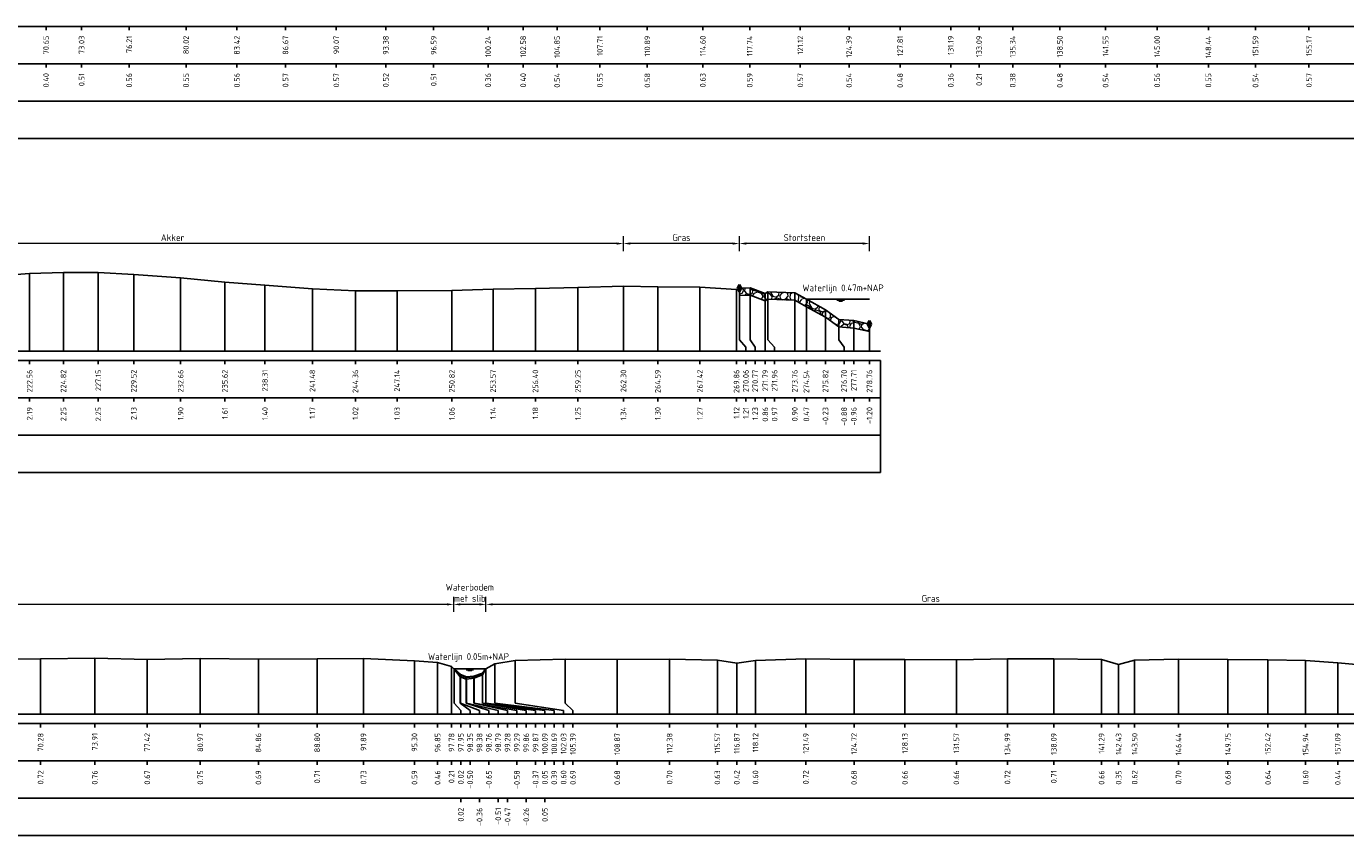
# Model space of a CAD drawing. Header units: metres. Extents: x 132725 to 140175, y 414354 to 417094.
# Tile 51 of 61: x 139919 to 140008, y 416986 to 417040. Entities that reach past the tile are written whole.
import ezdxf
from ezdxf.enums import TextEntityAlignment as Align

# ---------------------------------------------------------------- set-up
doc = ezdxf.new("R2010")
doc.units = ezdxf.units.M
doc.header["$PDMODE"] = 35
doc.header["$PDSIZE"] = 0.075
doc.layers.get('Defpoints').update_dxf_attribs({"true_color": 0x806000})
for name, color, linetype, lineweight in [('B-ME-GW-MAAIVELD-GD', 8, 'GW-MAAIVELD', 25), ('B-ME-VH-KANT ASFALT-SD', 7, 'Continuous', 25), ('B-ME-VH-VERHARDING_BESTORTING-A', 252, 'Continuous', 18), ('X-ME-AL-PROFIEL_BOVENKANT SLIB-GD', 42, 'Continuous', 35), ('X-XX-AL-DETAIL1-M', 7, 'Continuous', 18), ('X-XX-AL-GEBRUIKTE XREFS-GD', 7, 'Continuous', 35), ('X-XX-AL-NAP-T18', 7, 'Continuous', 18)]:
    doc.layers.add(name, color=color, linetype=linetype, lineweight=lineweight)
for name, color, linetype in [('X-ME-AL-PROFIEL_STORTSTEEN-GD', 7, 'Continuous'), ('X-ME-AL-PROFIEL_WATERLIJN-GD', 150, 'Continuous'), ('X-ME-AL-PROFIELRASTER-S', 7, 'Continuous')]:
    doc.layers.add(name, color=color, linetype=linetype)
doc.styles.add('NLCS-ISO-ANNOTATIEF-T18', font='NLCS-ISO.ttf', dxfattribs={"height": 1.8})
doc.styles.add('NLCS-ISO-ANNOTATIVE-T18', font='NLCS-ISO.ttf', dxfattribs={"height": 1.8})
doc.linetypes.add('GW-MAAIVELD', pattern='A,12,[40,NLCS.SHX,S=1,R=0,X=0,Y=-0.5],12', length=24)
doc.dimstyles.new('NLCS-ANNOTATIEF-T18-PIJL_L2_H0', dxfattribs={"dimtxt": 2.5, "dimasz": 1.8, "dimexe": 2, "dimexo": 2, "dimgap": 0.7, "dimtad": 1, "dimzin": 0, "dimdsep": 46, "dimtxsty": 'NLCS-ISO-ANNOTATIEF-T18', "dimcen": 0, "dimdle": 2, "dimclrd": 256, "dimclre": 256, "dimclrt": 10, "dimaunit": 2, "dimadec": 0, "dimazin": 0, "dimtfac": 1, "dimtdec": 3, "dimtofl": 0, "dimtmove": 0, "dimatfit": 3, "dimfxl": 2, "dimfxlon": 1, "dimtfillclr": 256, "dimtolj": 1, "dimtzin": 0, "dimlwd": -1, "dimlwe": -1, "dimarcsym": 0})

# ---------------------------------------------------------------- blocks, each defined once
blk = doc.blocks.new('SAL-PROFIELRASTER_BALK_EIND1-D')
at = {"color": 0, "linetype": 'ByBlock', "lineweight": -2}
blk.add_line((1, -12.5), (1, -2.5), dxfattribs=at)
at = {"color": 0, "linetype": 'ByBlock', "lineweight": -2, "flags": 128}
for points in [[(0, 0), (1, 0)], [(0, -2.5), (1, -2.5)], [(0, -12.5), (1, -12.5)]]:
    blk.add_lwpolyline(points, dxfattribs=at)
blk = doc.blocks.new('SAL-PROFIELRASTER_BALK_EIND2-D')
at = {"color": 0, "linetype": 'ByBlock', "lineweight": -2}
for p, q in [((1, -2.5), (1, -12.5)), ((1, -12.5), (0, -12.5))]:
    blk.add_line(p, q, dxfattribs=at)
blk = doc.blocks.new('SAL-PROFIELRASTER_BALK_DATA-D')
at = {"color": 0, "linetype": 'ByBlock', "lineweight": -2}
blk.add_lwpolyline([(0, -3.5), (0, -2.5)], dxfattribs=at)
at = {"color": 0, "linetype": 'ByBlock', "lineweight": -2, "style": 'NLCS-ISO-ANNOTATIVE-T18'}
blk.add_attdef('GETAL', text='', height=1.5, rotation=90, dxfattribs=at).set_placement((0.75, -5), align=Align.RIGHT)
blk = doc.blocks.new('SAL-PROFIELRASTER_AANHAAL-D')
at = {"color": 9, "linetype": 'ByBlock', "lineweight": -2, "flags": 128}
blk.add_lwpolyline([(0, 1), (0, 0)], dxfattribs=at)
blk = doc.blocks.new('SAL-PROFIELRASTER_AANHAAL_STAGGER-D')
at = {"color": 9, "linetype": 'ByBlock', "lineweight": -2, "flags": 128}
for points in [[(0, 0), (0, -0.25)], [(0, -0.25), (1, -0.75)], [(1, -0.75), (1, -1)]]:
    blk.add_lwpolyline(points, dxfattribs=at)
blk = doc.blocks.new('*D56')
at = {"layer": 'Defpoints', "color": 0, "transparency": 16777216}
for p in [(139967.18, 417025.536), (139967.18, 417022.549), (139975.881, 417021.807)]:
    blk.add_point(p, dxfattribs=at)
at = {"layer": 'X-XX-AL-DETAIL1-M', "transparency": 16777216}
for p, q in [((139967.18, 417025.036), (139967.18, 417026.036)), ((139975.431, 417025.536), (139967.63, 417025.536)), ((139975.881, 417025.036), (139975.881, 417026.036))]:
    blk.add_line(p, q, dxfattribs=at)
for points in [[(139967.63, 417025.611), (139967.63, 417025.461), (139967.18, 417025.536)], [(139975.431, 417025.611), (139975.431, 417025.461), (139975.881, 417025.536)]]:
    blk.add_solid(points, dxfattribs=at)
at = {"layer": 'X-XX-AL-DETAIL1-M', "color": 10, "transparency": 16777216, "insert": (139971.53, 417025.936), "char_height": 0.45, "attachment_point": 5, "style": 'NLCS-ISO-ANNOTATIEF-T18'}
blk.add_mtext('\\A1;Stortsteen', dxfattribs=at)
blk = doc.blocks.new('*D60')
at = {"layer": 'Defpoints', "color": 0, "transparency": 16777216}
for p in [(139959.417, 417025.536), (139959.417, 417022.681), (139967.18, 417022.549)]:
    blk.add_point(p, dxfattribs=at)
at = {"layer": 'X-XX-AL-DETAIL1-M', "transparency": 16777216}
for p, q in [((139959.417, 417025.036), (139959.417, 417026.036)), ((139966.73, 417025.536), (139959.867, 417025.536)), ((139967.18, 417025.036), (139967.18, 417026.036))]:
    blk.add_line(p, q, dxfattribs=at)
for points in [[(139959.867, 417025.611), (139959.867, 417025.461), (139959.417, 417025.536)], [(139966.73, 417025.611), (139966.73, 417025.461), (139967.18, 417025.536)]]:
    blk.add_solid(points, dxfattribs=at)
at = {"layer": 'X-XX-AL-DETAIL1-M', "color": 10, "transparency": 16777216, "insert": (139963.299, 417025.936), "char_height": 0.45, "attachment_point": 5, "style": 'NLCS-ISO-ANNOTATIEF-T18'}
blk.add_mtext('\\A1;Gras', dxfattribs=at)
blk = doc.blocks.new('*D61')
at = {"layer": 'Defpoints', "color": 0, "transparency": 16777216}
for p in [(139899.078, 417025.536), (139899.078, 417022.188), (139959.417, 417022.681)]:
    blk.add_point(p, dxfattribs=at)
at = {"layer": 'X-XX-AL-DETAIL1-M', "transparency": 16777216}
for p, q in [((139899.078, 417025.036), (139899.078, 417026.036)), ((139958.967, 417025.536), (139899.528, 417025.536)), ((139959.417, 417025.036), (139959.417, 417026.036))]:
    blk.add_line(p, q, dxfattribs=at)
for points in [[(139899.528, 417025.611), (139899.528, 417025.461), (139899.078, 417025.536)], [(139958.967, 417025.611), (139958.967, 417025.461), (139959.417, 417025.536)]]:
    blk.add_solid(points, dxfattribs=at)
at = {"layer": 'X-XX-AL-DETAIL1-M', "color": 10, "transparency": 16777216, "insert": (139929.248, 417025.936), "char_height": 0.45, "attachment_point": 5, "style": 'NLCS-ISO-ANNOTATIEF-T18'}
blk.add_mtext('\\A1;Akker', dxfattribs=at)
blk = doc.blocks.new('SVH-KANT STORTSTEEN DWP-SOD')
at = {"flags": 128}
blk.add_lwpolyline([(-0.25, 0), (0.25, 0)], dxfattribs=at)
at = {"layer": 'X-XX-AL-GEBRUIKTE XREFS-GD', "flags": 128}
for points in [[(0, 0.5), (-0.25, 0)], [(-0.25, 0), (0, -0.5)], [(0, -0.5), (0, 0.5)], [(0, 0.5), (0.25, 0)], [(0.25, 0), (0, -0.5)]]:
    blk.add_lwpolyline(points, dxfattribs=at)
blk = doc.blocks.new('*D142')
at = {"layer": 'Defpoints', "color": 0, "transparency": 16777216}
for p in [(139948.056, 417001.373), (139948.056, 416997.057), (139950.217, 416997.057)]:
    blk.add_point(p, dxfattribs=at)
at = {"layer": 'X-XX-AL-DETAIL1-M', "transparency": 16777216}
for p, q in [((139948.056, 417000.873), (139948.056, 417001.873)), ((139950.217, 417000.873), (139950.217, 417001.873)), ((139949.767, 417001.373), (139948.506, 417001.373))]:
    blk.add_line(p, q, dxfattribs=at)
for points in [[(139948.506, 417001.448), (139948.506, 417001.298), (139948.056, 417001.373)], [(139949.767, 417001.448), (139949.767, 417001.298), (139950.217, 417001.373)]]:
    blk.add_solid(points, dxfattribs=at)
at = {"layer": 'X-XX-AL-DETAIL1-M', "color": 10, "transparency": 16777216, "insert": (139949.136, 417002.148), "char_height": 0.45, "attachment_point": 5, "style": 'NLCS-ISO-ANNOTATIEF-T18'}
blk.add_mtext('\\A1;Waterbodem\\Pmet slib', dxfattribs=at)
blk = doc.blocks.new('*D150')
at = {"layer": 'Defpoints', "color": 0, "transparency": 16777216}
for p in [(139950.217, 417001.373), (139950.217, 416997.057), (140009.752, 416997.027)]:
    blk.add_point(p, dxfattribs=at)
at = {"layer": 'X-XX-AL-DETAIL1-M', "transparency": 16777216}
for p, q in [((139950.217, 417000.873), (139950.217, 417001.873)), ((140009.752, 417000.873), (140009.752, 417001.873)), ((140009.302, 417001.373), (139950.667, 417001.373))]:
    blk.add_line(p, q, dxfattribs=at)
for points in [[(139950.667, 417001.448), (139950.667, 417001.298), (139950.217, 417001.373)], [(140009.302, 417001.448), (140009.302, 417001.298), (140009.752, 417001.373)]]:
    blk.add_solid(points, dxfattribs=at)
at = {"layer": 'X-XX-AL-DETAIL1-M', "color": 10, "transparency": 16777216, "insert": (139979.985, 417001.773), "char_height": 0.45, "attachment_point": 5, "style": 'NLCS-ISO-ANNOTATIEF-T18'}
blk.add_mtext('\\A1;Gras', dxfattribs=at)
blk = doc.blocks.new('*D151')
at = {"layer": 'Defpoints', "color": 0, "transparency": 16777216}
for p in [(139858.292, 417001.373), (139858.292, 416997.054), (139948.056, 416997.057)]:
    blk.add_point(p, dxfattribs=at)
at = {"layer": 'X-XX-AL-DETAIL1-M', "transparency": 16777216}
for p, q in [((139858.292, 417000.873), (139858.292, 417001.873)), ((139948.056, 417000.873), (139948.056, 417001.873)), ((139947.606, 417001.373), (139858.742, 417001.373))]:
    blk.add_line(p, q, dxfattribs=at)
for points in [[(139858.742, 417001.448), (139858.742, 417001.298), (139858.292, 417001.373)], [(139947.606, 417001.448), (139947.606, 417001.298), (139948.056, 417001.373)]]:
    blk.add_solid(points, dxfattribs=at)
at = {"layer": 'X-XX-AL-DETAIL1-M', "color": 10, "transparency": 16777216, "insert": (139903.174, 417001.773), "char_height": 0.45, "attachment_point": 5, "style": 'NLCS-ISO-ANNOTATIEF-T18'}
blk.add_mtext('\\A1;Gras', dxfattribs=at)

msp = doc.modelspace()

# ---------------------------------------------------------------- hatches: boundary and pattern name
at = {"layer": 'B-ME-VH-VERHARDING_BESTORTING-A'}
h = msp.add_hatch(dxfattribs=at)
h.set_pattern_fill('AVH-BESTORTING_01', color=256, scale=0.1, pattern_type=2)
h.set_pattern_definition([(342.74206, (140004.4933, 416825.0085), (0.539798, 0.977389), [0.27272, -1.09194]), (17.25794, (140003.4505, 416825.33245), (0.5398037, 0.9773993), [0.27272, -1.65719]), (61.0888, (140003.711, 416825.4134), (-1.303186, 0.404857), [0.22313, -0.89341]), (118.9112, (140004.5822, 416824.2264), (-0.5398012, -0.977414), [0.22313, -1.35591]), (162.74206, (140003.7109, 416825.804), (-0.539798, -0.977389), [0.27272, -1.09194]), (197.25794, (140003.4505, 416825.8849), (-0.5398037, -0.9773993), [0.27272, -1.65719]), (241.0888, (140003.19, 416825.8041), (1.303186, -0.404857), [0.22313, -0.89341]), (298.9112, (140003.622, 416826.5861), (0.5398012, 0.977414), [0.22313, -1.35591]), (342.74206, (140001.8534, 416826.4313), (-0.763385, 1.382236), [0.24341, -1.12122]), (40.85185, (140000.4665, 416823.42686), (0.53980236, 0.97739855), [0.24469, -3.61913]), (84.58698, (140002.27097, 416826.5191), (-0.2235911, 2.3596451), [0.29716, -3.05481]), (118.9112, (140003.6021, 416826.4087), (-1.303208, 0.4048567), [0.29575, -1.28331]), (162.74206, (140002.156, 416827.0738), (0.763385, -1.382236), [0.24484, -1.11975]), (40.85185, (140000.11815, 416824.05464), (0.53980236, 0.97739855), [0.24409, -3.61972]), (84.58698, (140001.7096, 416826.6917), (-0.5398004, -0.9774069), [0.29647, -3.05553]), (298.9112, (140001.7096, 416826.6917), (1.303208, -0.4048567), [0.29753, -1.28153]), (26.66898, (139999.25475, 416824.59336), (-1.84299603, -0.5725531), [0.18275, -4.54613]), (84.58698, (140002.34062, 416827.20236), (-0.5398004, -0.9774069), [0.18319, -3.16878]), (131.76242, (140000.83112, 416830.14924), (-2.0666041, 1.7871012), [0.24466, -4.00428]), (162.742, (139999.2723, 416825.0399), (-0.539799, -0.977389), [0.19694, -1.16769]), (26.66898, (139998.92078, 416825.0162), (-1.84299603, -0.5725531), [0.18297, -4.54591]), (84.58698, (140001.82444, 416827.3435), (-0.5398004, -0.9774069), [0.20094, -3.15103]), (131.76242, (140000.43747, 416829.95136), (-2.0666041, 1.7871012), [0.20994, -4.039]), (342.742, (140001.9643, 416827.1869), (0.539799, 0.977389), [0.22313, -1.1415]), (50.24156, (140002.20015, 416825.26939), (0.53978968, 0.97739007), [0.21713, -6.88472]), (95.41302, (140002.339, 416825.4363), (-0.7633873, 1.3822403), [0.19056, -2.17966]), (150.93884, (139999.49106, 416828.79533), (-1.303193, 0.40485775), [0.17556, -5.17047]), (197.25794, (140002.1676, 416825.7113), (1.303191, -0.4048543), [0.22316, -1.70672]), (50.24156, (140001.80647, 416825.4672), (0.53978968, 0.97739007), [0.23138, -6.87047]), (95.41302, (140001.82284, 416825.29445), (-0.7633873, 1.3822403), [0.17353, -2.19669]), (150.93884, (139999.1571, 416828.37252), (-1.303193, 0.40485775), [0.18788, -5.15816]), (17.25794, (140001.9871, 416825.2032), (-1.303191, 0.4048543), [0.22313, -1.70675])])
h.paths.add_polyline_path([(139967.18, 417022.549), (139967.891, 417022.569), (139968.909, 417022.198), (139969.08, 417022.304), (139970.881, 417022.238), (139971.66, 417021.807), (139972.937, 417021.105), (139973.824, 417020.455), (139974.831, 417020.379), (139975.881, 417020.139), (139975.881, 417019.639), (139974.831, 417019.879), (139973.824, 417019.955), (139972.937, 417020.605), (139971.66, 417021.307), (139970.881, 417021.738), (139969.08, 417021.804), (139968.909, 417021.698), (139967.891, 417022.069), (139967.18, 417022.049)])

# ---------------------------------------------------------------- linework, layer by layer
at = {"layer": 'B-ME-GW-MAAIVELD-GD', "ltscale": 0.1, "flags": 128}
for points in [[(139697.121, 417022.368), (139698.87, 417022.232), (139701.297, 417022.097), (139703.293, 417021.977), (139704.57, 417021.664), (139704.872, 417021.398), (139705.315, 417020.913), (139705.896, 417020.764), (139706.497, 417020.987), (139706.877, 417021.37), (139707.53, 417021.919), (139709.852, 417021.953), (139712.348, 417021.995), (139715.044, 417022.008), (139717.847, 417021.986), (139721.131, 417022.007), (139723.97, 417022.005), (139726.67, 417022), (139729.439, 417021.945), (139732.641, 417021.779), (139733.877, 417021.349), (139734.527, 417020.939), (139735.218, 417020.875), (139736.17, 417020.924), (139736.743, 417021.392), (139737.54, 417021.594), (139738.862, 417021.78), (139740.652, 417021.861), (139742.888, 417021.92), (139745.996, 417021.94), (139749.35, 417021.958), (139752.377, 417021.954), (139755.358, 417021.973), (139758.563, 417021.942), (139761.543, 417021.881), (139764.688, 417021.703), (139766.236, 417021.543), (139767.768, 417021.741), (139770.148, 417021.85), (139773.335, 417021.898), (139777.138, 417021.889), (139780.544, 417021.903), (139783.792, 417021.913), (139787.193, 417021.904), (139790.505, 417021.858), (139793.707, 417021.846), (139797.356, 417021.702), (139799.7, 417021.735), (139801.97, 417021.88), (139804.835, 417021.893), (139808.008, 417021.917), (139811.72, 417021.966), (139814.86, 417021.928), (139818.246, 417021.904), (139821.508, 417021.881), (139824.928, 417021.821), (139828.314, 417021.702), (139830.214, 417021.545), (139832.458, 417021.721), (139835.617, 417021.817), (139838.676, 417021.88), (139842.124, 417021.896), (139845.557, 417021.886), (139848.709, 417021.878), (139852.289, 417021.906), (139855.726, 417021.909), (139858.581, 417021.815), (139860.896, 417021.718), (139863.197, 417021.636), (139866.005, 417021.813), (139869.386, 417021.888), (139872.546, 417021.963), (139875.688, 417021.96), (139878.747, 417021.965), (139881.664, 417021.943), (139885.403, 417021.938), (139888.375, 417021.905), (139891.279, 417021.385), (139892.177, 417020.798), (139893.651, 417020.676), (139894.992, 417020.612), (139896.563, 417020.578), (139897.588, 417020.809), (139898.118, 417021.363), (139899.078, 417022.188), (139902.049, 417022.339), (139904.637, 417022.401), (139907.271, 417022.551), (139909.759, 417022.707), (139912.272, 417022.924), (139914.6, 417023.112), (139917.033, 417023.321), (139919.677, 417023.531), (139921.94, 417023.589), (139924.272, 417023.586), (139926.644, 417023.473), (139929.784, 417023.239), (139932.744, 417022.948), (139935.428, 417022.741), (139938.601, 417022.512), (139941.478, 417022.361), (139944.265, 417022.365), (139947.938, 417022.397), (139950.692, 417022.474), (139953.524, 417022.518), (139956.372, 417022.585), (139959.417, 417022.681), (139961.712, 417022.635), (139964.538, 417022.61), (139966.985, 417022.462), (139967.18, 417022.549), (139967.891, 417022.569), (139968.909, 417022.198), (139969.08, 417022.304), (139970.881, 417022.238), (139971.66, 417021.807), (139972.937, 417021.105), (139973.824, 417020.455), (139974.831, 417020.379), (139975.881, 417020.139)], [(139850.128, 416997.882), (139852.811, 416997.821), (139855.563, 416997.606), (139856.094, 416997.512), (139856.745, 416997.043), (139856.83, 416996.601), (139857.294, 416996.428), (139857.916, 416996.446), (139858.292, 416997.054), (139859.112, 416997.585), (139862.296, 416997.632), (139865.455, 416997.647), (139868.511, 416997.69), (139872.088, 416997.705), (139875.804, 416997.671), (139878.961, 416997.648), (139881.857, 416997.694), (139885.567, 416997.587), (139888.727, 416997.538), (139892.791, 416997.548), (139896.178, 416997.497), (139899.817, 416997.566), (139903.502, 416997.629), (139907.22, 416997.612), (139908.587, 416997.497), (139909.774, 416997.642), (139913.254, 416997.69), (139916.926, 416997.689), (139920.411, 416997.731), (139924.036, 416997.769), (139927.547, 416997.678), (139931.097, 416997.759), (139934.988, 416997.698), (139938.923, 416997.72), (139942.019, 416997.744), (139945.43, 416997.603), (139946.978, 416997.475), (139947.911, 416997.221), (139948.081, 416997.028), (139948.479, 416996.516), (139948.885, 416996.364), (139949.422, 416996.43), (139949.994, 416996.646), (139950.217, 416997.057), (139950.814, 416997.399), (139952.161, 416997.614), (139955.521, 416997.698), (139959, 416997.687), (139962.507, 416997.714), (139965.702, 416997.641), (139967.002, 416997.435), (139968.251, 416997.608), (139971.622, 416997.734), (139974.847, 416997.69), (139978.256, 416997.671), (139981.697, 416997.668), (139985.115, 416997.73), (139988.216, 416997.726), (139991.414, 416997.674), (139992.556, 416997.357), (139993.628, 416997.629), (139996.568, 416997.71), (139999.875, 416997.692), (140002.55, 416997.655), (140005.068, 416997.609), (140007.218, 416997.448), (140009.405, 416997.268), (140009.752, 416997.046), (140010.134, 416996.576), (140010.655, 416996.472), (140011.179, 416996.585), (140011.447, 416997.025), (140011.974, 416997.376), (140012.825, 416997.639), (140015.895, 416997.66), (140019.214, 416997.793), (140021.806, 416997.764), (140025.105, 416997.619), (140027.751, 416997.545), (140030.827, 416997.643), (140034.018, 416997.686), (140036.927, 416997.663), (140039.422, 416997.69), (140041.94, 416997.484), (140044.935, 416997.494), (140047.258, 416997.694), (140050.333, 416997.694), (140053.549, 416997.729), (140055.866, 416997.571), (140058.965, 416997.618), (140061.898, 416997.675), (140065.078, 416997.71), (140067.716, 416997.722), (140069.878, 416997.517), (140070.794, 416997.243), (140071.078, 416997.021), (140071.402, 416996.606), (140071.914, 416996.573), (140072.392, 416996.653), (140072.677, 416997.038), (140072.933, 416997.227), (140075.772, 416997.438), (140077.694, 416997.653), (140080.559, 416997.726), (140083.306, 416997.731), (140085.673, 416997.735), (140087.611, 416997.489), (140089.098, 416997.131), (140090.131, 416996.986), (140091.626, 416997.214), (140092.408, 416997.138), (140092.705, 416997.019), (140093.85, 416996.821), (140094.451, 416996.195), (140095.148, 416996.118), (140095.679, 416996.362), (140096.41, 416996.591), (140096.815, 416997.027), (140097.302, 416997.538), (140099.419, 416997.986), (140102.74, 416998.02), (140106.055, 416998.236), (140108.787, 416998.455), (140111.777, 416998.727), (140114.668, 416998.961), (140118.053, 416999.19), (140120.918, 416999.245), (140123.504, 416999.145), (140125.974, 416998.981), (140128.406, 416998.767), (140131.072, 416998.558), (140133.591, 416998.378), (140137.018, 416998.225), (140139.855, 416998.003), (140142.518, 416997.992), (140144.642, 416997.893), (140147.227, 416998.085), (140149.955, 416998.143), (140152.726, 416998.337), (140155.789, 416998.382), (140158.85, 416998.364), (140161.52, 416998.319), (140164.418, 416998.172), (140165.464, 416998.129), (140166.541, 416997.678), (140167.146, 416997.827), (140168.509, 416997.667), (140169.27, 416997.51), (140169.791, 416996.992), (140170.774, 416996.571), (140172.168, 416996.122), (140173.188, 416995.922), (140173.538, 416995.572)]]:
    msp.add_lwpolyline(points, dxfattribs=at)
at = {"layer": 'X-ME-AL-PROFIEL_BOVENKANT SLIB-GD'}
msp.add_lwpolyline([(139948.081, 416997.028), (139948.505, 416996.651), (139948.918, 416996.5), (139949.406, 416996.547), (139949.992, 416996.752), (139950.217, 416997.057)], dxfattribs=at)
at = {"layer": 'X-ME-AL-PROFIEL_STORTSTEEN-GD'}
msp.add_lwpolyline([(139967.18, 417022.549), (139967.891, 417022.569), (139968.909, 417022.198), (139969.08, 417022.304), (139970.881, 417022.238), (139971.66, 417021.807), (139972.937, 417021.105), (139973.824, 417020.455), (139974.831, 417020.379), (139975.881, 417020.139), (139975.881, 417019.639), (139974.831, 417019.879), (139973.824, 417019.955), (139972.937, 417020.605), (139971.66, 417021.307), (139970.881, 417021.738), (139969.08, 417021.804), (139968.909, 417021.698), (139967.891, 417022.069), (139967.18, 417022.049)], close=True, dxfattribs=at)
at = {"layer": 'X-ME-AL-PROFIEL_WATERLIJN-GD'}
for points in [[(139971.66, 417021.807), (139975.881, 417021.807)], [(139973.704, 417021.745), (139974.204, 417021.745)], [(139973.829, 417021.686), (139974.079, 417021.686)], [(139950.217, 416997.057), (139948.056, 416997.057)], [(139948.886, 416996.995), (139949.386, 416996.995)], [(139949.011, 416996.936), (139949.261, 416996.936)]]:
    msp.add_lwpolyline(points, dxfattribs=at)

# ---------------------------------------------------------------- block references
at = {"layer": 'B-ME-VH-KANT ASFALT-SD', "xscale": 0.5, "yscale": 0.5, "zscale": 0.5}
for p in [(139967.18, 417022.549), (139975.881, 417020.139)]:
    msp.add_blockref('SVH-KANT STORTSTEEN DWP-SOD', p, dxfattribs=at)
at = {"layer": 'X-ME-AL-PROFIELRASTER-S'}
for name, p, xscale, yscale, zscale in [('SAL-PROFIELRASTER_BALK_EIND1-D', (139850.128, 417040.705), 279.5, 0.25, 277.3284274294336), ('SAL-PROFIELRASTER_BALK_EIND2-D', (139850.128, 417038.205), 279.5, 0.25, 277.3284274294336), ('SAL-PROFIELRASTER_BALK_EIND2-D', (139850.128, 417035.705), 279.5, 0.25, 277.3284274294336), ('SAL-PROFIELRASTER_AANHAAL-D', (139974.831, 417018.339), 0.5882352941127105, 2.03999999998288, 0.5882352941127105), ('SAL-PROFIELRASTER_AANHAAL-D', (139974.831, 417018.339), 0.5882352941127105, 2.03999999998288, 0.5882352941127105), ('SAL-PROFIELRASTER_AANHAAL-D', (139975.881, 417018.339), 0.519031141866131, 1.799999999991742, 0.519031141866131), ('SAL-PROFIELRASTER_AANHAAL-D', (139975.881, 417018.339), 0.519031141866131, 1.799999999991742, 0.519031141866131), ('SAL-PROFIELRASTER_BALK_EIND1-D', (139697.121, 417018.339), 279.5, 0.25, 277.3284274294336), ('SAL-PROFIELRASTER_BALK_EIND2-D', (139697.121, 417015.839), 279.5, 0.25, 277.3284274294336), ('SAL-PROFIELRASTER_BALK_EIND2-D', (139697.121, 417013.339), 279.5, 0.25, 277.3284274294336), ('SAL-PROFIELRASTER_BALK_EIND1-D', (139850.128, 416994.012), 324, 0.25, 321.2711331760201), ('SAL-PROFIELRASTER_BALK_EIND2-D', (139850.128, 416991.512), 324, 0.25, 321.2711331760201), ('SAL-PROFIELRASTER_BALK_EIND2-D', (139850.128, 416989.012), 324, 0.25, 321.2711331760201)]:
    msp.add_blockref(name, p, dxfattribs=dict(at, xscale=xscale, yscale=yscale, zscale=zscale))
at = {"layer": 'X-ME-AL-PROFIELRASTER-S', "xscale": 0.25, "yscale": 0.25, "zscale": 0.25}
for p, values in [((139920.776, 417040.705), {'GETAL': '70.65'}), ((139923.155, 417040.705), {'GETAL': '73.03'}), ((139926.342, 417040.705), {'GETAL': '76.21'}), ((139930.145, 417040.705), {'GETAL': '80.02'}), ((139933.551, 417040.705), {'GETAL': '83.42'}), ((139936.799, 417040.705), {'GETAL': '86.67'}), ((139940.2, 417040.705), {'GETAL': '90.07'}), ((139943.513, 417040.705), {'GETAL': '93.38'}), ((139946.714, 417040.705), {'GETAL': '96.59'}), ((139950.363, 417040.705), {'GETAL': '100.24'}), ((139952.707, 417040.705), {'GETAL': '102.58'}), ((139954.977, 417040.705), {'GETAL': '104.85'}), ((139957.842, 417040.705), {'GETAL': '107.71'}), ((139961.015, 417040.705), {'GETAL': '110.89'}), ((139964.727, 417040.705), {'GETAL': '114.60'}), ((139967.867, 417040.705), {'GETAL': '117.74'}), ((139971.253, 417040.705), {'GETAL': '121.12'}), ((139974.515, 417040.705), {'GETAL': '124.39'}), ((139977.935, 417040.705), {'GETAL': '127.81'}), ((139981.321, 417040.705), {'GETAL': '131.19'}), ((139983.221, 417040.705), {'GETAL': '133.09'}), ((139985.465, 417040.705), {'GETAL': '135.34'}), ((139988.624, 417040.705), {'GETAL': '138.50'}), ((139991.683, 417040.705), {'GETAL': '141.55'}), ((139995.131, 417040.705), {'GETAL': '145.00'}), ((139998.564, 417040.705), {'GETAL': '148.44'}), ((140001.716, 417040.705), {'GETAL': '151.59'}), ((140005.296, 417040.705), {'GETAL': '155.17'}), ((139920.776, 417038.205), {'GETAL': '0.40'}), ((139923.155, 417038.205), {'GETAL': '0.51'}), ((139926.342, 417038.205), {'GETAL': '0.56'}), ((139930.145, 417038.205), {'GETAL': '0.55'}), ((139933.551, 417038.205), {'GETAL': '0.56'}), ((139936.799, 417038.205), {'GETAL': '0.57'}), ((139940.2, 417038.205), {'GETAL': '0.57'}), ((139943.513, 417038.205), {'GETAL': '0.52'}), ((139946.714, 417038.205), {'GETAL': '0.51'}), ((139950.363, 417038.205), {'GETAL': '0.36'}), ((139952.707, 417038.205), {'GETAL': '0.40'}), ((139954.977, 417038.205), {'GETAL': '0.54'}), ((139957.842, 417038.205), {'GETAL': '0.55'}), ((139961.015, 417038.205), {'GETAL': '0.58'}), ((139964.727, 417038.205), {'GETAL': '0.63'}), ((139967.867, 417038.205), {'GETAL': '0.59'}), ((139971.253, 417038.205), {'GETAL': '0.57'}), ((139974.515, 417038.205), {'GETAL': '0.54'}), ((139977.935, 417038.205), {'GETAL': '0.48'}), ((139981.321, 417038.205), {'GETAL': '0.36'}), ((139983.221, 417038.205), {'GETAL': '0.21'}), ((139985.465, 417038.205), {'GETAL': '0.38'}), ((139988.624, 417038.205), {'GETAL': '0.48'}), ((139991.683, 417038.205), {'GETAL': '0.54'}), ((139995.131, 417038.205), {'GETAL': '0.56'}), ((139998.564, 417038.205), {'GETAL': '0.55'}), ((140001.716, 417038.205), {'GETAL': '0.54'}), ((140005.296, 417038.205), {'GETAL': '0.57'}), ((139919.677, 417018.339), {'GETAL': '222.56'}), ((139921.94, 417018.339), {'GETAL': '224.82'}), ((139924.272, 417018.339), {'GETAL': '227.15'}), ((139926.644, 417018.339), {'GETAL': '229.52'}), ((139929.784, 417018.339), {'GETAL': '232.66'}), ((139932.744, 417018.339), {'GETAL': '235.62'}), ((139935.428, 417018.339), {'GETAL': '238.31'}), ((139938.601, 417018.339), {'GETAL': '241.48'}), ((139941.478, 417018.339), {'GETAL': '244.36'}), ((139944.265, 417018.339), {'GETAL': '247.14'}), ((139947.938, 417018.339), {'GETAL': '250.82'}), ((139950.692, 417018.339), {'GETAL': '253.57'}), ((139953.524, 417018.339), {'GETAL': '256.40'}), ((139956.372, 417018.339), {'GETAL': '259.25'}), ((139959.417, 417018.339), {'GETAL': '262.30'}), ((139961.712, 417018.339), {'GETAL': '264.59'}), ((139964.538, 417018.339), {'GETAL': '267.42'}), ((139966.985, 417018.339), {'GETAL': '269.86'}), ((139967.61, 417018.339), {'GETAL': '270.06'}), ((139968.235, 417018.339), {'GETAL': '270.77'}), ((139968.909, 417018.339), {'GETAL': '271.79'}), ((139969.534, 417018.339), {'GETAL': '271.96'}), ((139970.881, 417018.339), {'GETAL': '273.76'}), ((139971.66, 417018.339), {'GETAL': '274.54'}), ((139971.66, 417018.339), {'GETAL': '274.54'}), ((139972.937, 417018.339), {'GETAL': '275.82'}), ((139974.187, 417018.339), {'GETAL': '276.70'}), ((139974.831, 417018.339), {'GETAL': '277.71'}), ((139975.881, 417018.339), {'GETAL': '278.76'}), ((139919.677, 417015.839), {'GETAL': '2.19'}), ((139921.94, 417015.839), {'GETAL': '2.25'}), ((139924.272, 417015.839), {'GETAL': '2.25'}), ((139926.644, 417015.839), {'GETAL': '2.13'}), ((139929.784, 417015.839), {'GETAL': '1.90'}), ((139932.744, 417015.839), {'GETAL': '1.61'}), ((139935.428, 417015.839), {'GETAL': '1.40'}), ((139938.601, 417015.839), {'GETAL': '1.17'}), ((139941.478, 417015.839), {'GETAL': '1.02'}), ((139944.265, 417015.839), {'GETAL': '1.03'}), ((139947.938, 417015.839), {'GETAL': '1.06'}), ((139950.692, 417015.839), {'GETAL': '1.14'}), ((139953.524, 417015.839), {'GETAL': '1.18'}), ((139956.372, 417015.839), {'GETAL': '1.25'}), ((139959.417, 417015.839), {'GETAL': '1.34'}), ((139961.712, 417015.839), {'GETAL': '1.30'}), ((139964.538, 417015.839), {'GETAL': '1.27'}), ((139966.985, 417015.839), {'GETAL': '1.12'}), ((139967.61, 417015.839), {'GETAL': '1.21'}), ((139968.235, 417015.839), {'GETAL': '1.23'}), ((139968.909, 417015.839), {'GETAL': '0.86'}), ((139969.534, 417015.839), {'GETAL': '0.97'}), ((139970.881, 417015.839), {'GETAL': '0.90'}), ((139971.66, 417015.839), {'GETAL': '0.47'}), ((139972.937, 417015.839), {'GETAL': '-0.23'}), ((139974.187, 417015.839), {'GETAL': '-0.88'}), ((139974.831, 417015.839), {'GETAL': '-0.96'}), ((139975.881, 417015.839), {'GETAL': '-1.20'}), ((139920.411, 416994.012), {'GETAL': '70.28'}), ((139924.036, 416994.012), {'GETAL': '73.91'}), ((139927.547, 416994.012), {'GETAL': '77.42'}), ((139931.097, 416994.012), {'GETAL': '80.97'}), ((139934.988, 416994.012), {'GETAL': '84.86'}), ((139938.923, 416994.012), {'GETAL': '88.80'}), ((139942.019, 416994.012), {'GETAL': '91.89'}), ((139945.43, 416994.012), {'GETAL': '95.30'}), ((139946.978, 416994.012), {'GETAL': '96.85'}), ((139947.911, 416994.012), {'GETAL': '97.78'}), ((139948.536, 416994.012), {'GETAL': '97.95'}), ((139948.536, 416994.012), {'GETAL': '97.95'}), ((139948.536, 416994.012), {'GETAL': '97.95'}), ((139948.536, 416994.012), {'GETAL': '97.95'}), ((139949.161, 416994.012), {'GETAL': '98.35'}), ((139949.786, 416994.012), {'GETAL': '98.38'}), ((139950.411, 416994.012), {'GETAL': '98.76'}), ((139951.036, 416994.012), {'GETAL': '98.79'}), ((139951.661, 416994.012), {'GETAL': '99.28'}), ((139952.286, 416994.012), {'GETAL': '99.29'}), ((139952.911, 416994.012), {'GETAL': '99.86'}), ((139953.536, 416994.012), {'GETAL': '99.87'}), ((139954.161, 416994.012), {'GETAL': '100.09'}), ((139954.161, 416994.012), {'GETAL': '100.09'}), ((139954.161, 416994.012), {'GETAL': '100.09'}), ((139954.161, 416994.012), {'GETAL': '100.09'}), ((139954.786, 416994.012), {'GETAL': '100.69'}), ((139955.411, 416994.012), {'GETAL': '102.03'}), ((139956.036, 416994.012), {'GETAL': '105.39'}), ((139959, 416994.012), {'GETAL': '108.87'}), ((139962.507, 416994.012), {'GETAL': '112.38'}), ((139965.702, 416994.012), {'GETAL': '115.57'}), ((139967.002, 416994.012), {'GETAL': '116.87'}), ((139968.251, 416994.012), {'GETAL': '118.12'}), ((139971.622, 416994.012), {'GETAL': '121.49'}), ((139974.847, 416994.012), {'GETAL': '124.72'}), ((139978.256, 416994.012), {'GETAL': '128.13'}), ((139981.697, 416994.012), {'GETAL': '131.57'}), ((139985.115, 416994.012), {'GETAL': '134.99'}), ((139988.216, 416994.012), {'GETAL': '138.09'}), ((139991.414, 416994.012), {'GETAL': '141.29'}), ((139992.556, 416994.012), {'GETAL': '142.43'}), ((139993.628, 416994.012), {'GETAL': '143.50'}), ((139996.568, 416994.012), {'GETAL': '146.44'}), ((139999.875, 416994.012), {'GETAL': '149.75'}), ((140002.55, 416994.012), {'GETAL': '152.42'}), ((140005.068, 416994.012), {'GETAL': '154.94'}), ((140007.218, 416994.012), {'GETAL': '157.09'}), ((139920.411, 416991.512), {'GETAL': '0.72'}), ((139924.036, 416991.512), {'GETAL': '0.76'}), ((139927.547, 416991.512), {'GETAL': '0.67'}), ((139931.097, 416991.512), {'GETAL': '0.75'}), ((139934.988, 416991.512), {'GETAL': '0.69'}), ((139938.923, 416991.512), {'GETAL': '0.71'}), ((139942.019, 416991.512), {'GETAL': '0.73'}), ((139945.43, 416991.512), {'GETAL': '0.59'}), ((139946.978, 416991.512), {'GETAL': '0.46'}), ((139947.911, 416991.512), {'GETAL': '0.21'}), ((139948.536, 416991.512), {'GETAL': '0.02'}), ((139949.161, 416991.512), {'GETAL': '-0.50'}), ((139950.411, 416991.512), {'GETAL': '-0.65'}), ((139952.286, 416991.512), {'GETAL': '-0.58'}), ((139953.536, 416991.512), {'GETAL': '-0.37'}), ((139954.161, 416991.512), {'GETAL': '0.05'}), ((139954.786, 416991.512), {'GETAL': '0.39'}), ((139955.411, 416991.512), {'GETAL': '0.60'}), ((139956.036, 416991.512), {'GETAL': '0.69'}), ((139959, 416991.512), {'GETAL': '0.68'}), ((139962.507, 416991.512), {'GETAL': '0.70'}), ((139965.702, 416991.512), {'GETAL': '0.63'}), ((139967.002, 416991.512), {'GETAL': '0.42'}), ((139968.251, 416991.512), {'GETAL': '0.60'}), ((139971.622, 416991.512), {'GETAL': '0.72'}), ((139974.847, 416991.512), {'GETAL': '0.68'}), ((139978.256, 416991.512), {'GETAL': '0.66'}), ((139981.697, 416991.512), {'GETAL': '0.66'}), ((139985.115, 416991.512), {'GETAL': '0.72'}), ((139988.216, 416991.512), {'GETAL': '0.71'}), ((139991.414, 416991.512), {'GETAL': '0.66'}), ((139992.556, 416991.512), {'GETAL': '0.35'}), ((139993.628, 416991.512), {'GETAL': '0.62'}), ((139996.568, 416991.512), {'GETAL': '0.70'}), ((139999.875, 416991.512), {'GETAL': '0.68'}), ((140002.55, 416991.512), {'GETAL': '0.64'}), ((140005.068, 416991.512), {'GETAL': '0.60'}), ((140007.218, 416991.512), {'GETAL': '0.44'}), ((139948.536, 416989.012), {'GETAL': '0.02'}), ((139949.786, 416989.012), {'GETAL': '-0.36'}), ((139951.036, 416989.012), {'GETAL': '-0.51'}), ((139951.661, 416989.012), {'GETAL': '-0.47'}), ((139952.911, 416989.012), {'GETAL': '-0.26'}), ((139954.161, 416989.012), {'GETAL': '0.05'})]:
    msp.add_blockref('SAL-PROFIELRASTER_BALK_DATA-D', p, dxfattribs=at).add_auto_attribs(values)
at = {"layer": 'X-ME-AL-PROFIELRASTER-S'}
for p, yscale in [((139919.677, 417018.339), 5.192), ((139921.94, 417018.339), 5.25), ((139924.272, 417018.339), 5.247), ((139926.644, 417018.339), 5.134), ((139929.784, 417018.339), 4.9), ((139932.744, 417018.339), 4.609), ((139935.428, 417018.339), 4.402), ((139938.601, 417018.339), 4.173), ((139941.478, 417018.339), 4.022), ((139944.265, 417018.339), 4.026), ((139947.938, 417018.339), 4.058), ((139950.692, 417018.339), 4.135), ((139953.524, 417018.339), 4.179), ((139956.372, 417018.339), 4.246), ((139959.417, 417018.339), 4.342000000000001), ((139961.712, 417018.339), 4.296), ((139964.538, 417018.339), 4.271), ((139966.985, 417018.339), 4.123), ((139967.18, 417019.339), 3.21), ((139967.891, 417019.339), 3.23), ((139968.909, 417018.339), 3.859), ((139969.08, 417019.339), 2.965), ((139970.881, 417018.339), 3.899), ((139971.66, 417018.339), 3.468), ((139971.66, 417018.339), 3.468), ((139972.937, 417018.339), 2.766), ((139973.824, 417019.339), 1.116), ((139920.411, 416994.012), 3.719), ((139924.036, 416994.012), 3.757), ((139927.547, 416994.012), 3.666), ((139931.097, 416994.012), 3.747), ((139934.988, 416994.012), 3.686), ((139938.923, 416994.012), 3.708), ((139942.019, 416994.012), 3.732), ((139945.43, 416994.012), 3.591), ((139946.978, 416994.012), 3.463), ((139950.814, 416995.012), 2.387), ((139952.161, 416995.012), 2.602), ((139955.521, 416995.012), 2.686), ((139959, 416994.012), 3.675), ((139962.507, 416994.012), 3.702), ((139965.702, 416994.012), 3.629), ((139967.002, 416994.012), 3.423), ((139968.251, 416994.012), 3.596), ((139971.622, 416994.012), 3.722), ((139974.847, 416994.012), 3.678), ((139978.256, 416994.012), 3.659), ((139981.697, 416994.012), 3.656), ((139985.115, 416994.012), 3.718), ((139988.216, 416994.012), 3.714), ((139991.414, 416994.012), 3.662), ((139992.556, 416994.012), 3.345), ((139993.628, 416994.012), 3.617), ((139996.568, 416994.012), 3.698), ((139999.875, 416994.012), 3.68), ((140002.55, 416994.012), 3.643), ((140005.068, 416994.012), 3.597), ((140007.218, 416994.012), 3.436), ((139947.911, 416994.012), 3.209), ((139948.081, 416995.012), 2.016), ((139948.081, 416995.012), 2.016), ((139948.081, 416995.012), 2.016), ((139948.081, 416995.012), 2.016), ((139948.479, 416995.012), 1.504), ((139948.505, 416995.012), 1.639), ((139948.918, 416995.012), 1.488), ((139949.406, 416995.012), 1.535), ((139949.422, 416995.012), 1.418), ((139949.992, 416995.012), 1.74), ((139949.994, 416995.012), 1.634), ((139950.217, 416995.012), 2.045), ((139950.217, 416995.012), 2.045), ((139950.217, 416995.012), 2.045), ((139950.217, 416995.012), 2.045), ((139948.885, 416995.012), 1.352)]:
    msp.add_blockref('SAL-PROFIELRASTER_AANHAAL-D', p, dxfattribs=dict(at, yscale=yscale))
for p, xscale, zscale in [((139967.18, 417019.339), 0.4299364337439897, 0.4299364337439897), ((139967.891, 417019.339), 0.3435930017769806, 0.3435930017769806), ((139969.08, 417019.339), 0.4537247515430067, 0.4537247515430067), ((139973.824, 417019.339), 0.3631157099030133, 0.3631157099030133), ((139948.081, 416995.012), 0.4546820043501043, 0.4546820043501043), ((139948.081, 416995.012), 0.4546820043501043, 0.4546820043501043), ((139948.081, 416995.012), 0.4546820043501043, 0.4546820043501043), ((139948.081, 416995.012), 0.4546820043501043, 0.4546820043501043), ((139948.479, 416995.012), 0.681728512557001, 0.681728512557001), ((139948.505, 416995.012), 1.280767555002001, 1.280767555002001), ((139948.885, 416995.012), 1.526018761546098, 1.526018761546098), ((139948.918, 416995.012), 2.118173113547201, 2.118173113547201), ((139949.406, 416995.012), 2.2555086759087, 2.2555086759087), ((139949.422, 416995.012), 2.864436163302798, 2.864436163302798), ((139949.992, 416995.012), 2.919264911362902, 2.919264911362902), ((139949.994, 416995.012), 3.542407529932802, 3.542407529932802), ((139950.217, 416995.012), 3.944280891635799, 3.944280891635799), ((139950.217, 416995.012), 3.944280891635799, 3.944280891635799), ((139950.217, 416995.012), 3.944280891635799, 3.944280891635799), ((139950.217, 416995.012), 3.944280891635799, 3.944280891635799), ((139950.814, 416995.012), 3.97204946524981, 3.97204946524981), ((139952.161, 416995.012), 3.250328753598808, 3.250328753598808), ((139955.521, 416995.012), 0.5152290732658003, 0.5152290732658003)]:
    msp.add_blockref('SAL-PROFIELRASTER_AANHAAL_STAGGER-D', p, dxfattribs=dict(at, xscale=xscale, zscale=zscale))

# ---------------------------------------------------------------- texts
at = {"layer": 'X-XX-AL-NAP-T18', "color": 10, "char_height": 0.45, "width": 15.43377, "attachment_point": 7, "style": 'NLCS-ISO-ANNOTATIEF-T18'}
for s, insert in [('Waterlijn 0.47m+NAP', (139971.393, 417022.208)), ('Waterlijn 0.05m+NAP', (139946.336, 416997.518))]:
    msp.add_mtext(s, dxfattribs=dict(at, insert=insert))

# ---------------------------------------------------------------- dimensions: what is measured, and where the dimension line sits
at = {"layer": 'X-XX-AL-DETAIL1-M'}
for base, p1, p2, text, picture, middle in [((139899.078, 417025.536), (139959.417, 417022.681), (139899.078, 417022.188), 'Akker', '*D61', (139929.248, 417025.536)), ((139959.417, 417025.536), (139967.18, 417022.549), (139959.417, 417022.681), 'Gras', '*D60', (139963.299, 417025.536)), ((139967.18, 417025.536), (139975.881, 417021.807), (139967.18, 417022.549), 'Stortsteen', '*D56', (139971.53, 417025.536)), ((139948.056, 417001.373), (139950.217, 416997.057), (139948.056, 416997.057), 'Waterbodem\\Pmet slib', '*D142', (139949.136, 417001.373)), ((139858.292, 417001.373), (139948.056, 416997.057), (139858.292, 416997.054), 'Gras', '*D151', (139903.174, 417001.373)), ((139950.217, 417001.373), (140009.752, 416997.027), (139950.217, 416997.057), 'Gras', '*D150', (139979.985, 417001.373))]:
    dim = msp.add_linear_dim(base=base, p1=p1, p2=p2, text=text, dimstyle='NLCS-ANNOTATIEF-T18-PIJL_L2_H0', dxfattribs=at)
    dim.commit()
    dim.dimension.update_dxf_attribs({"geometry": picture, "text_midpoint": middle, "dimtype": 160})

doc.saveas('drawing.dxf')
